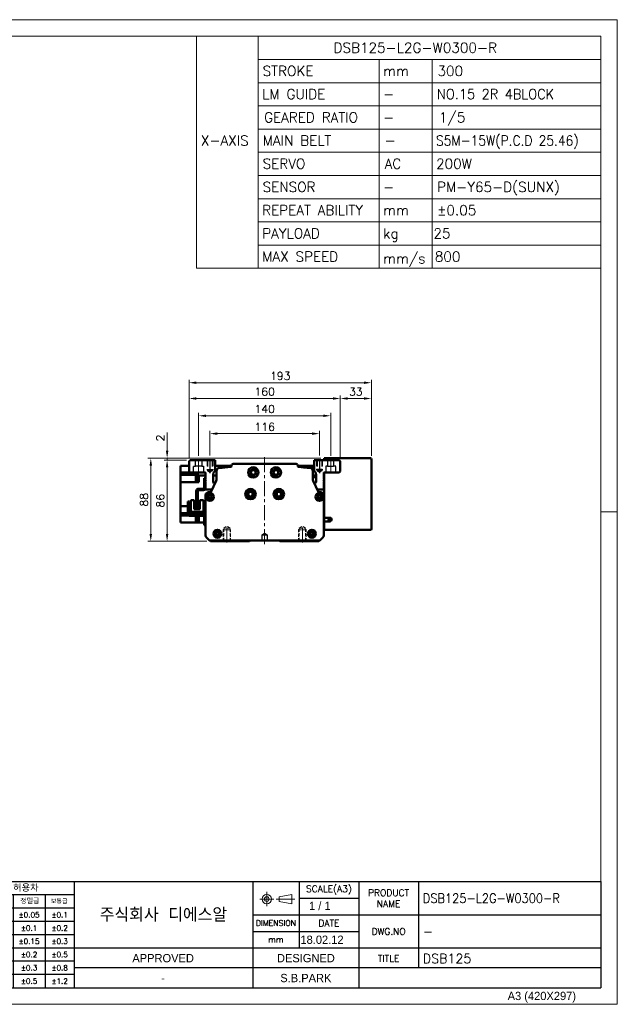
# Model space of a CAD drawing. Header units: millimetres. Extents: x 46891 to 50021, y 6223 to 9571.
# Tile 5 of 5: x 49388 to 50021, y 8529 to 9571. Entities that reach past the tile are written whole.
import ezdxf
from ezdxf.enums import TextEntityAlignment as Align

# ---------------------------------------------------------------- set-up
doc = ezdxf.new("R2010")
doc.units = ezdxf.units.MM
doc.header["$LTSCALE"] = 0.5
for name, pattern in [('CENTER', [50.8, 31.75, -6.35, 6.35, -6.35]), ('HIDDEN', [9.525, 6.35, -3.175]), ('HIDDENX2', [19.05, 12.7, -6.35])]:
    doc.linetypes.add(name, pattern=pattern)
doc.layers.get('0').update_dxf_attribs({"lineweight": 20})
for name, color, linetype, lineweight in [('1', 1, 'CENTER', 13), ('4', 4, 'Continuous', 13), ('외형선(ISO)', 7, 'Continuous', 50)]:
    doc.layers.add(name, color=color, linetype=linetype, lineweight=lineweight)
for name, color, linetype in [('2', 2, 'HIDDENX2'), ('3', 3, 'Continuous'), ('C', 1, 'CENTER')]:
    doc.layers.add(name, color=color, linetype=linetype)
doc.styles.add('ACISOGDT', font='amgdt.shx')
doc.styles.add('DSR TEXT', font='romans.shx', dxfattribs={"bigfont": 'whgtxt.shx'})
doc.styles.get("Standard").update_dxf_attribs({"font": 'romans.shx', "bigfont": 'whgtxt.shx'})
doc.dimstyles.new('DSR', dxfattribs={"dimscale": 2, "dimtxt": 3, "dimasz": 3, "dimexe": 0.5, "dimexo": 0.5, "dimgap": 0.5, "dimtad": 1, "dimdsep": 46, "dimtxsty": 'Standard', "dimcen": 2.5, "dimclrd": 4, "dimclre": 4, "dimclrt": 2, "dimadec": 0, "dimazin": 2, "dimtfac": 1, "dimtmove": 0, "dimatfit": 3, "dimfxl": 0, "dimlwd": -1, "dimlwe": -1, "dimarcsym": 0})

# ---------------------------------------------------------------- blocks, each defined once
blk = doc.blocks.new('A$C13F00394')
for p, q in [((109.11, 28.14), (105.34, 27.43)), ((105.34, 27.43), (105.34, 26.01)), ((109.11, 25.3), (109.11, 28.14)), ((-202.34, 25.67), (-191.42, 25.67)), ((-202.34, 25.3), (-191.42, 25.3)), ((105.34, 26.01), (109.11, 25.3))]:
    blk.add_line(p, q)
for radius in [1.42, 0.71]:
    blk.add_circle((101.56, 26.76), radius)
at = {"layer": '1'}
for p, q in [((103.69, 26.76), (99.44, 26.76)), ((101.56, 28.89), (101.56, 24.63)), ((104.41, 26.76), (110.04, 26.76))]:
    blk.add_line(p, q, dxfattribs=at)
at = {"layer": '3'}
for p, q in [((0, 32), (-207.68, 32)), ((0, 32), (202.32, 32)), ((0, 32), (0, 0)), ((43.43, 32), (43.43, 0)), ((97.32, 32), (97.32, 12)), ((111.32, 32), (111.32, 12)), ((129.32, 32), (129.32, 0)), ((147.32, 32), (147.32, 6)), ((202.32, 32), (202.32, 0)), ((0, 28), (25, 24)), ((43.43, 28), (0, 28)), ((25, 28), (25, 0)), ((34.7, 28), (34.7, 0)), ((111.32, 27), (129.32, 27)), ((43.43, 24), (0, 24)), ((97.32, 22), (202.32, 22)), ((43.43, 20), (0, 20)), ((43.43, 16), (0, 16)), ((97.32, 17), (129.32, 17)), ((0, 12), (129.32, 12)), ((97.32, 12), (97.32, 0)), ((129.32, 12), (202.32, 12)), ((43.43, 8), (0, 8)), ((97.32, 6), (43.43, 6)), ((129.32, 6), (97.32, 6)), ((202.32, 6), (129.32, 6)), ((43.43, 4), (0, 4)), ((0, 0), (202.32, 0))]:
    blk.add_line(p, q, dxfattribs=at)
at = {"color": 0, "style": 'DSR TEXT'}
for s, height, p in [('조립 치수 허용차', 2, (11.97, 29.02)), ('등급', 1.5, (20.77, 25.52)), ('정밀급', 1.5, (27.18, 25.37)), ('보통급', 1.3, (36.41, 25.38)), ('치수 구분', 1.5, (0.69, 24.78)), (' 0.5 초과 6 이하', 1.6, (0.56, 21.19)), (' 6 초과 30 이하', 1.6, (0.49, 17.19)), (' 30 초과 120 이하', 1.6, (0.49, 13.19)), (' 120 초과 315 이하', 1.6, (0.49, 9.19)), (' 315 초과 1000 이하', 1.6, (0.49, 5.19)), (' 1000 초과 2000 이하', 1.6, (0.49, 1.19))]:
    blk.add_text(s, height=height, dxfattribs=at).set_placement(p)
at = {"color": 7, "style": 'ACISOGDT'}
for s, p in [('APPROVED', (70.28, 8.93)), ('DESIGNED', (113.35, 8.93))]:
    blk.add_text(s, height=2.5, dxfattribs=at).set_placement(p, align=Align.MIDDLE_CENTER)
at = {"color": 7, "attachment_point": 5, "style": 'DSR TEXT'}
for s, insert, char_height in [('SCALE(A3)', (120.32, 29.5), 2), ('PRODUCT\\PNAME', (138.32, 27), 2), ('주식회사 디에스알', (70.37, 22), 4.2), ('DIMENSION', (104.32, 19.5), 1.7), ('DATE', (120.32, 19.5), 2), ('DWG.NO', (138.32, 17), 2), ('mm', (104.32, 14.5), 1.8), ('TITLE', (138.32, 8.83), 2)]:
    blk.add_mtext(s, dxfattribs=dict(at, insert=insert, char_height=char_height))
at = {"color": 0, "char_height": 1.6, "attachment_point": 5, "style": 'DSR TEXT'}
for s, insert in [('%%P0.05', (29.85, 22)), ('%%P0.1', (39.07, 22)), ('%%P0.1', (29.85, 18)), ('%%P0.2', (39.07, 18)), ('%%P0.15', (29.85, 14)), ('%%P0.3', (39.07, 14)), ('%%P0.2', (29.85, 10)), ('%%P0.5', (39.07, 10)), ('%%P0.3', (29.85, 6)), ('%%P0.8', (39.07, 6)), ('%%P0.5', (29.85, 2)), ('%%P1.2', (39.07, 2))]:
    blk.add_mtext(s, dxfattribs=dict(at, insert=insert))
at = {"layer": '4', "color": 0, "style": 'DSR TEXT'}
blk.add_text('NOTE', height=3, dxfattribs=at).set_placement((-202.39, 26.38))
blk = doc.blocks.new('A$C1C1952E1')
for p, q in [((293, 292), (293, 222)), ((311.67, 292), (311.67, 222)), ((311.67, 285), (415, 285)), ((348.18, 285), (348.18, 222)), ((364.13, 285), (364.13, 222)), ((311.67, 278), (415, 278)), ((311.67, 271), (415, 271)), ((311.67, 264), (415, 264)), ((311.67, 257), (415, 257)), ((311.67, 250), (415, 250)), ((311.67, 243), (415, 243)), ((311.67, 236), (415, 236)), ((311.67, 229), (415, 229)), ((293, 222), (415, 222))]:
    blk.add_line(p, q)
at = {"color": 1}
blk.add_lwpolyline([(0, 0), (420, 0), (420, 297), (0, 297)], close=True, dxfattribs=at)
at = {"color": 3}
blk.add_lwpolyline([(5, 5), (415, 5), (415, 292), (5, 292)], close=True, dxfattribs=at)
at = {"color": 7, "style": 'ACISOGDT'}
blk.add_text('A3 (420X297)', height=2.5, dxfattribs=at).set_placement((386.91, 1.28))
blk = doc.blocks.new('*D76')
at = {"color": 1, "linetype": 'ByBlock'}
for p, q in [((49589.4, 9109.9), (49589.4, 9136.2)), ((49597.2, 9133.2), (49697.6, 9133.2)), ((49705.4, 9109.9), (49705.4, 9136.2))]:
    blk.add_line(p, q, dxfattribs=at)
at = {"color": 1}
for points in [[(49597.2, 9134.5), (49597.2, 9131.9), (49589.4, 9133.2)], [(49697.6, 9134.5), (49697.6, 9131.9), (49705.4, 9133.2)]]:
    blk.add_solid(points, dxfattribs=at)
at = {"layer": 'Defpoints', "color": 0}
for p in [(49705.4, 9133.2), (49589.4, 9106.3), (49705.4, 9106.3)]:
    blk.add_point(p, dxfattribs=at)
at = {"color": 3, "insert": (49647.4, 9140.4), "char_height": 8.4, "attachment_point": 5, "style": 'DSR TEXT'}
blk.add_mtext('116', dxfattribs=at)
blk = doc.blocks.new('t8')
at = {"color": 2, "linetype": 'HIDDEN'}
for p, q in [((-4, 0), (-4, -12)), ((-3.4, -0.6), (-4, 0)), ((3.4, -0.6), (4, 0)), ((4, 0), (4, -12)), ((-3.4, -0.6), (3.4, -0.6)), ((-3.4, -0.6), (-3.4, -14)), ((3.4, -0.6), (3.4, -14)), ((-4, -12), (4, -12)), ((-4, -12), (-3.4, -13)), ((-3.4, -14), (3.4, -14)), ((-3.4, -14), (0, -16)), ((3.4, -14), (0, -16)), ((4, -12), (3.4, -13))]:
    blk.add_line(p, q, dxfattribs=at)
at = {"color": 1, "linetype": 'CENTER'}
blk.add_line((0, 1.4), (0, -17.1), dxfattribs=at)
blk = doc.blocks.new('A$C3CAC45BB')
blk.add_line((10.6, 20), (9, 20))
at = {"layer": '외형선(ISO)'}
for p, q in [((17.4, 50), (17.4, 38.6)), ((19, 50), (17.4, 50)), ((9, 20), (9, 36.5)), ((10.6, 36.5), (10.6, 20)), ((11.1, 38.6), (16.9, 38.6)), ((16.9, 37), (11.1, 37)), ((17.4, 38.6), (18.9, 38.6)), ((1.6, 25), (0, 25)), ((0, 22), (0, 25)), ((0, 22), (0, 12)), ((1.6, 25), (1.6, 22)), ((1.6, 12.1), (1.6, 22)), ((3.3, 26.5), (3.3, 14.1)), ((7, 26.5), (3.3, 26.5)), ((7, 17.1), (7, 26.5)), ((16.7, 26.5), (13, 26.5)), ((13, 26.5), (13, 17.1)), ((16.7, 14.1), (16.7, 26.5)), ((17, 11.6), (2.1, 11.6)), ((3.3, 11.6), (3.3, 14.1)), ((5.3, 14.1), (3.3, 14.1)), ((14.7, 14.1), (5.3, 14.1)), ((7, 18.1), (13, 18.1)), ((13, 17.8), (7, 17.8)), ((7, 17.1), (13, 17.1)), ((16.7, 14.1), (14.7, 14.1)), ((16.7, 14.1), (16.7, 11.6)), ((2, 10), (16.9, 10)), ((17.4, 9.5), (17.4, 3)), ((17.4, 0), (17.4, 3)), ((17.4, 0), (19, 0))]:
    blk.add_line(p, q, dxfattribs=at)
for centre, radius, start, end in [((11.1, 36.5), 2.1, 90, 180), ((11.1, 36.5), 0.5, 90, 180), ((16.9, 39.1), 0.5, 270, 0), ((16.9, 39.1), 2.1, 270, 346.2259), ((16.9, 39.1), 2.1, 346.2259, 0), ((2, 12), 2, 179.9999, 269.9999), ((2.1, 12.1), 0.5, 179.9999, 269.9999), ((17, 9.6), 2, 0.2454, 89.9999), ((16.9, 9.5), 0.5, 359.9999, 89.9999)]:
    blk.add_arc(centre, radius, start, end, dxfattribs=at)
blk = doc.blocks.new('*D79')
at = {"color": 1, "linetype": 'ByBlock'}
for p, q in [((49577.4, 9109.8), (49577.4, 9155.1)), ((49717.4, 9109.8), (49717.4, 9155.1)), ((49585.2, 9152.1), (49709.6, 9152.1))]:
    blk.add_line(p, q, dxfattribs=at)
at = {"color": 1}
for points in [[(49585.2, 9153.4), (49585.2, 9150.8), (49577.4, 9152.1)], [(49709.6, 9153.4), (49709.6, 9150.8), (49717.4, 9152.1)]]:
    blk.add_solid(points, dxfattribs=at)
at = {"layer": 'Defpoints', "color": 0}
for p in [(49717.4, 9152.1), (49577.4, 9106.2), (49717.4, 9106.2)]:
    blk.add_point(p, dxfattribs=at)
at = {"color": 3, "insert": (49647.4, 9159.3), "char_height": 8.4, "attachment_point": 5, "style": 'DSR TEXT'}
blk.add_mtext('140', dxfattribs=at)
blk = doc.blocks.new('*D78')
at = {"color": 1, "linetype": 'ByBlock'}
for p, q in [((49567.4, 9107.8), (49567.4, 9173.4)), ((49575.2, 9170.4), (49719.6, 9170.4)), ((49727.4, 9107.8), (49727.4, 9173.4))]:
    blk.add_line(p, q, dxfattribs=at)
at = {"color": 1}
for points in [[(49575.2, 9171.7), (49575.2, 9169.1), (49567.4, 9170.4)], [(49719.6, 9171.7), (49719.6, 9169.1), (49727.4, 9170.4)]]:
    blk.add_solid(points, dxfattribs=at)
at = {"layer": 'Defpoints', "color": 0}
for p in [(49727.4, 9170.4), (49567.4, 9104.2), (49727.4, 9104.2)]:
    blk.add_point(p, dxfattribs=at)
at = {"color": 3, "insert": (49647.4, 9177.6), "char_height": 8.4, "attachment_point": 5, "style": 'DSR TEXT'}
blk.add_mtext('160', dxfattribs=at)
blk = doc.blocks.new('*D80')
at = {"color": 1, "linetype": 'ByBlock'}
for p, q in [((49727.4, 9107.8), (49727.4, 9173.4)), ((49735.2, 9170.4), (49752.6, 9170.4)), ((49760.4, 9109.8), (49760.4, 9173.4))]:
    blk.add_line(p, q, dxfattribs=at)
at = {"color": 1}
for points in [[(49735.2, 9171.7), (49735.2, 9169.1), (49727.4, 9170.4)], [(49752.6, 9171.7), (49752.6, 9169.1), (49760.4, 9170.4)]]:
    blk.add_solid(points, dxfattribs=at)
at = {"layer": 'Defpoints', "color": 0}
for p in [(49760.4, 9170.4), (49727.4, 9104.2), (49760.4, 9106.2)]:
    blk.add_point(p, dxfattribs=at)
at = {"color": 3, "insert": (49743.9, 9177.6), "char_height": 8.4, "attachment_point": 5, "style": 'DSR TEXT'}
blk.add_mtext('33', dxfattribs=at)
blk = doc.blocks.new('*D81')
at = {"color": 1, "linetype": 'ByBlock'}
for p, q in [((49567.4, 9107.8), (49567.4, 9190.1)), ((49752.6, 9187.1), (49575.2, 9187.1)), ((49760.4, 9109.8), (49760.4, 9190.1))]:
    blk.add_line(p, q, dxfattribs=at)
at = {"color": 1}
for points in [[(49575.2, 9188.4), (49575.2, 9185.8), (49567.4, 9187.1)], [(49752.6, 9188.4), (49752.6, 9185.8), (49760.4, 9187.1)]]:
    blk.add_solid(points, dxfattribs=at)
at = {"layer": 'Defpoints', "color": 0}
for p in [(49567.4, 9187.1), (49567.4, 9104.2), (49760.4, 9106.2)]:
    blk.add_point(p, dxfattribs=at)
at = {"color": 3, "insert": (49663.9, 9194.3), "char_height": 8.4, "attachment_point": 5, "style": 'DSR TEXT'}
blk.add_mtext('193', dxfattribs=at)
blk = doc.blocks.new('*D82')
at = {"color": 1, "linetype": 'ByBlock'}
for p, q in [((49564.8, 9105.2), (49541.1, 9105.2)), ((49544.1, 9097.4), (49544.1, 9027)), ((49586.3, 9019.2), (49541.1, 9019.2))]:
    blk.add_line(p, q, dxfattribs=at)
at = {"color": 1}
for points in [[(49542.8, 9097.4), (49545.4, 9097.4), (49544.1, 9105.2)], [(49542.8, 9027), (49545.4, 9027), (49544.1, 9019.2)]]:
    blk.add_solid(points, dxfattribs=at)
at = {"layer": 'Defpoints', "color": 0}
for p in [(49568.4, 9105.2), (49544.1, 9019.2), (49589.9, 9019.2)]:
    blk.add_point(p, dxfattribs=at)
at = {"color": 3, "insert": (49536.9, 9062.2), "char_height": 8.4, "attachment_point": 5, "rotation": 90, "style": 'DSR TEXT'}
blk.add_mtext('86', dxfattribs=at)
blk = doc.blocks.new('*D88')
at = {"color": 1, "linetype": 'ByBlock'}
for p, q in [((49544.1, 9115), (49544.1, 9134.4)), ((49706.8, 9107.2), (49541.1, 9107.2)), ((49564.8, 9105.2), (49541.1, 9105.2)), ((49544.1, 9105.2), (49544.1, 9107.2)), ((49544.1, 9097.4), (49544.1, 9089.6))]:
    blk.add_line(p, q, dxfattribs=at)
at = {"color": 1}
for points in [[(49542.8, 9115), (49545.4, 9115), (49544.1, 9107.2)], [(49542.8, 9097.4), (49545.4, 9097.4), (49544.1, 9105.2)]]:
    blk.add_solid(points, dxfattribs=at)
at = {"layer": 'Defpoints', "color": 0}
for p in [(49544.1, 9107.2), (49568.4, 9105.2), (49710.4, 9107.2)]:
    blk.add_point(p, dxfattribs=at)
at = {"color": 3, "insert": (49536.9, 9128.6), "char_height": 8.4, "attachment_point": 5, "rotation": 90, "style": 'DSR TEXT'}
blk.add_mtext('2', dxfattribs=at)
blk = doc.blocks.new('*D89')
at = {"color": 1, "linetype": 'ByBlock'}
for p, q in [((49706.8, 9107.2), (49523.8, 9107.2)), ((49526.8, 9099.4), (49526.8, 9027)), ((49586.3, 9019.2), (49523.8, 9019.2))]:
    blk.add_line(p, q, dxfattribs=at)
at = {"color": 1}
for points in [[(49525.5, 9099.4), (49528.1, 9099.4), (49526.8, 9107.2)], [(49525.5, 9027), (49528.1, 9027), (49526.8, 9019.2)]]:
    blk.add_solid(points, dxfattribs=at)
at = {"layer": 'Defpoints', "color": 0}
for p in [(49710.4, 9107.2), (49526.8, 9019.2), (49589.9, 9019.2)]:
    blk.add_point(p, dxfattribs=at)
at = {"color": 3, "insert": (49519.6, 9063.2), "char_height": 8.4, "attachment_point": 5, "rotation": 90, "style": 'DSR TEXT'}
blk.add_mtext('88', dxfattribs=at)

msp = doc.modelspace()

# ---------------------------------------------------------------- linework, layer by layer
at = {"color": 1}
msp.add_line((50020.87132, 9050.23052), (50003.32132, 9050.23052), dxfattribs=at)
at = {"layer": '1'}
for p, q in [((49577.39069, 9106.19306), (49577.39069, 9091.19306)), ((49647.39069, 9108.19306), (49647.39069, 9015.19306)), ((49717.39069, 9106.19306), (49717.39069, 9091.19306))]:
    msp.add_line(p, q, dxfattribs=at)
at = {"layer": '2'}
for p, q in [((49574.09069, 9098.69306), (49574.09069, 9105.19306)), ((49580.69069, 9105.19306), (49580.69069, 9098.69306)), ((49586.39069, 9105.19306), (49586.39069, 9095.19306)), ((49586.89069, 9104.69306), (49586.39069, 9105.19306)), ((49586.89069, 9104.69306), (49586.89069, 9093.69306)), ((49586.89069, 9104.69306), (49591.89069, 9104.69306)), ((49591.89069, 9104.69306), (49592.39069, 9105.19306)), ((49591.89069, 9104.69306), (49591.89069, 9093.69306)), ((49592.39069, 9105.19306), (49592.39069, 9095.19306)), ((49702.39069, 9105.19306), (49702.39069, 9095.19306)), ((49702.89069, 9104.69306), (49702.39069, 9105.19306)), ((49702.89069, 9104.69306), (49702.89069, 9093.69306)), ((49707.89069, 9104.69306), (49702.89069, 9104.69306)), ((49707.89069, 9104.69306), (49708.39069, 9105.19306)), ((49707.89069, 9104.69306), (49707.89069, 9093.69306)), ((49708.39069, 9105.19306), (49708.39069, 9095.19306)), ((49714.09069, 9105.19306), (49714.09069, 9098.69306)), ((49720.69069, 9098.69306), (49720.69069, 9105.19306)), ((49572.14069, 9092.19306), (49572.14069, 9098.69306)), ((49572.14069, 9098.69306), (49574.09069, 9098.69306)), ((49580.69069, 9098.69306), (49574.09069, 9098.69306)), ((49580.69069, 9098.69306), (49582.64069, 9098.69306)), ((49582.64069, 9098.69306), (49582.64069, 9092.19306)), ((49586.39069, 9095.19306), (49592.39069, 9095.19306)), ((49586.39069, 9095.19306), (49586.89069, 9094.32704)), ((49586.89069, 9093.69306), (49589.39069, 9092.24969)), ((49586.89069, 9093.69306), (49591.89069, 9093.69306)), ((49591.89069, 9093.69306), (49589.39069, 9092.24969)), ((49592.39069, 9095.19306), (49591.89069, 9094.32704)), ((49708.39069, 9095.19306), (49702.39069, 9095.19306)), ((49702.39069, 9095.19306), (49702.89069, 9094.32704)), ((49707.89069, 9093.69306), (49702.89069, 9093.69306)), ((49702.89069, 9093.69306), (49705.39069, 9092.24969)), ((49707.89069, 9093.69306), (49705.39069, 9092.24969)), ((49708.39069, 9095.19306), (49707.89069, 9094.32704)), ((49714.09069, 9098.69306), (49712.14069, 9098.69306)), ((49712.14069, 9098.69306), (49712.14069, 9092.19306)), ((49714.09069, 9098.69306), (49720.69069, 9098.69306)), ((49722.64069, 9098.69306), (49720.69069, 9098.69306)), ((49722.64069, 9092.19306), (49722.64069, 9098.69306)), ((49644.89069, 9026.19306), (49647.39069, 9027.69521)), ((49644.89069, 9020.19306), (49644.89069, 9026.19306)), ((49644.89069, 9026.19306), (49649.89069, 9026.19306)), ((49649.89069, 9020.19306), (49644.89069, 9020.19306)), ((49647.39069, 9027.69521), (49649.89069, 9026.19306)), ((49649.89069, 9026.19306), (49649.89069, 9020.19306))]:
    msp.add_line(p, q, dxfattribs=at)
at = {"layer": '3'}
for p in [(50003.32132, 8658.86552), (49293.18703, 8546.54552)]:
    msp.add_line(p, (50003.32132, 8546.54552), dxfattribs=at)
at = {"layer": 'C'}
for p, q in [((49589.39069, 9106.34439), (49589.39069, 9091.36481)), ((49705.39069, 9106.34439), (49705.39069, 9091.36481))]:
    msp.add_line(p, q, dxfattribs=at)
at = {"layer": '외형선(ISO)'}
for p, q in [((49568.39069, 9105.19306), (49567.39069, 9104.19306)), ((49567.39069, 9104.19306), (49567.39069, 9093.19306)), ((49594.89069, 9105.19306), (49568.39069, 9105.19306)), ((49594.89069, 9093.72188), (49594.89069, 9105.19306)), ((49680.6181, 9101.19306), (49614.16328, 9101.19306)), ((49699.89069, 9105.19306), (49699.89069, 9093.72188)), ((49726.39069, 9105.19306), (49699.89069, 9105.19306)), ((49710.39069, 9106.19306), (49710.39069, 9107.19306)), ((49759.39069, 9107.19306), (49710.39069, 9107.19306)), ((49710.39069, 9105.19306), (49710.39069, 9106.19306)), ((49727.39069, 9104.19306), (49726.39069, 9105.19306)), ((49727.39069, 9093.19306), (49727.39069, 9104.19306)), ((49760.39069, 9032.19306), (49760.39069, 9106.19306)), ((49558.29069, 9095.69306), (49558.29069, 9099.19306)), ((49567.39069, 9099.19306), (49558.29069, 9099.19306)), ((49558.29069, 9095.69306), (49558.29069, 9092.19306)), ((49558.29069, 9092.19306), (49558.29069, 9089.70114)), ((49568.39069, 9092.19306), (49558.29069, 9092.19306)), ((49567.39069, 9093.19306), (49568.39069, 9092.19306)), ((49568.39069, 9092.19306), (49583.89069, 9092.19306)), ((49584.89069, 9091.19306), (49584.89069, 9084.69306)), ((49612.16328, 9099.19306), (49594.89069, 9099.19306)), ((49596.39069, 9093.85555), (49596.39069, 9085.29125)), ((49612.16328, 9099.19306), (49612.16328, 9098.40854)), ((49682.6181, 9098.40854), (49682.6181, 9099.19306)), ((49682.6181, 9099.19306), (49699.89069, 9099.19306)), ((49699.89069, 9097.48065), (49688.61214, 9097.48065)), ((49698.39069, 9085.29125), (49698.39069, 9093.85555)), ((49709.89069, 9084.69306), (49709.89069, 9091.19306)), ((49710.39069, 9044.19306), (49710.39069, 9092.05909)), ((49710.89069, 9092.19306), (49726.39069, 9092.19306)), ((49726.39069, 9092.19306), (49727.39069, 9093.19306)), ((49558.29069, 9085.19306), (49558.29069, 9089.70114)), ((49577.79069, 9089.70114), (49558.29069, 9089.70114)), ((49558.29069, 9085.19306), (49558.29069, 9081.69306)), ((49577.79069, 9081.69306), (49558.29069, 9081.69306)), ((49558.29069, 9056.39306), (49558.29069, 9081.69306)), ((49574.59069, 9082.68902), (49574.59069, 9088.28902)), ((49576.59069, 9088.28902), (49574.59069, 9088.28902)), ((49576.59069, 9082.68902), (49574.59069, 9082.68902)), ((49576.59069, 9082.53902), (49576.59069, 9088.43902)), ((49577.29069, 9088.43902), (49576.59069, 9088.43902)), ((49577.29069, 9082.53902), (49576.59069, 9082.53902)), ((49577.29069, 9082.48902), (49577.29069, 9088.48902)), ((49577.79069, 9088.48902), (49577.29069, 9088.48902)), ((49577.79069, 9082.48902), (49577.29069, 9082.48902)), ((49577.79069, 9089.70114), (49577.79069, 9089.15174)), ((49577.79069, 9088.75243), (49577.79069, 9089.15174)), ((49584.89069, 9088.75243), (49577.79069, 9088.75243)), ((49577.79069, 9081.69306), (49577.79069, 9088.75243)), ((49584.89069, 9084.69306), (49585.39069, 9084.19306)), ((49585.39069, 9084.19306), (49584.89069, 9083.69306)), ((49584.89069, 9083.69306), (49584.89069, 9082.69306)), ((49584.89069, 9082.69306), (49585.39069, 9082.19306)), ((49585.39069, 9082.19306), (49584.89069, 9081.69306)), ((49584.89069, 9081.69306), (49584.89069, 9080.69306)), ((49584.89069, 9080.69306), (49585.39069, 9080.19306)), ((49585.39069, 9080.19306), (49584.89069, 9079.69306)), ((49595.93049, 9083.19596), (49590.65882, 9071.77401)), ((49592.89069, 9081.69306), (49592.89069, 9089.72188)), ((49596.39069, 9088.75243), (49592.89069, 9088.75243)), ((49595.00607, 9081.19306), (49593.39069, 9081.19306)), ((49701.89069, 9088.94306), (49698.39069, 9088.94306)), ((49701.89069, 9087.19306), (49698.39069, 9087.19306)), ((49704.12256, 9071.77401), (49698.85089, 9083.19596)), ((49701.39069, 9081.19306), (49699.77531, 9081.19306)), ((49701.89069, 9089.72188), (49701.89069, 9081.69306)), ((49709.39069, 9084.19306), (49709.89069, 9084.69306)), ((49709.89069, 9083.69306), (49709.39069, 9084.19306)), ((49709.39069, 9082.19306), (49709.89069, 9082.69306)), ((49709.89069, 9081.69306), (49709.39069, 9082.19306)), ((49709.39069, 9080.19306), (49709.89069, 9080.69306)), ((49709.89069, 9079.69306), (49709.39069, 9080.19306)), ((49709.89069, 9090.19306), (49710.39069, 9090.19306)), ((49709.89069, 9082.69306), (49709.89069, 9083.69306)), ((49709.89069, 9080.69306), (49709.89069, 9081.69306)), ((49584.89069, 9079.69306), (49584.89069, 9075.19306)), ((49585.89069, 9074.19306), (49590.39069, 9074.19306)), ((49589.75086, 9071.19306), (49587.89069, 9071.19306)), ((49634.39069, 9070.62283), (49634.39069, 9067.7633)), ((49660.39069, 9070.62283), (49660.39069, 9067.7633)), ((49704.39069, 9074.19306), (49708.89069, 9074.19306)), ((49706.89069, 9071.19306), (49705.03052, 9071.19306)), ((49709.89069, 9075.19306), (49709.89069, 9079.69306)), ((49584.89069, 9068.19306), (49584.89069, 9025.4357)), ((49709.89069, 9025.4357), (49709.89069, 9068.19306)), ((49558.29069, 9056.39306), (49565.89073, 9056.39306)), ((49558.29069, 9056.39306), (49558.29069, 9052.89306)), ((49558.29069, 9048.91444), (49558.29069, 9052.89306)), ((49558.29069, 9048.91444), (49558.29069, 9046.69306)), ((49565.89071, 9048.91444), (49558.29069, 9048.91444)), ((49569.19069, 9048.91444), (49567.49071, 9048.91444)), ((49567.49073, 9056.39306), (49569.19071, 9056.39306)), ((49572.89071, 9056.39306), (49574.89069, 9056.39306)), ((49576.49069, 9056.39306), (49578.89071, 9056.39306)), ((49577.79069, 9056.39306), (49577.79069, 9054.2932)), ((49584.89069, 9049.63369), (49582.59069, 9049.63369)), ((49566.56801, 9046.69306), (49558.29069, 9046.69306)), ((49558.29069, 9046.69306), (49558.29069, 9043.19306)), ((49558.29069, 9039.19306), (49558.29069, 9043.19306)), ((49577.79069, 9039.19306), (49558.29069, 9039.19306)), ((49574.59069, 9039.90436), (49574.59069, 9045.50436)), ((49576.59069, 9045.50436), (49574.59069, 9045.50436)), ((49576.59069, 9039.90436), (49574.59069, 9039.90436)), ((49576.59069, 9039.75436), (49576.59069, 9045.65436)), ((49577.29069, 9045.65436), (49576.59069, 9045.65436)), ((49577.29069, 9039.75436), (49576.59069, 9039.75436)), ((49577.29069, 9039.70436), (49577.29069, 9045.70436)), ((49577.79069, 9045.70436), (49577.29069, 9045.70436)), ((49577.79069, 9039.70436), (49577.29069, 9039.70436)), ((49577.79069, 9046.1932), (49577.79069, 9044.75304)), ((49577.79069, 9039.19306), (49577.79069, 9044.75304)), ((49584.89069, 9039.19306), (49577.79069, 9039.19306)), ((49581.59069, 9039.15815), (49581.59069, 9039.19306)), ((49582.29069, 9039.15815), (49581.59069, 9039.15815)), ((49582.29069, 9039.19306), (49582.29069, 9039.15815)), ((49710.39069, 9043.19306), (49709.89069, 9043.19306)), ((49710.39069, 9042.73555), (49709.89069, 9042.73555)), ((49710.39069, 9039.19306), (49709.89069, 9039.19306)), ((49710.39069, 9040.19306), (49710.39069, 9044.19306)), ((49710.39069, 9044.19306), (49716.39069, 9044.19306)), ((49716.39069, 9040.19306), (49710.39069, 9040.19306)), ((49710.39069, 9032.19306), (49710.39069, 9040.19306)), ((49710.39069, 9031.19306), (49710.39069, 9032.19306)), ((49710.39069, 9031.19306), (49759.39069, 9031.19306)), ((49585.76937, 9023.31438), (49588.89069, 9020.19306)), ((49588.89069, 9020.19306), (49589.89069, 9019.19306)), ((49588.89069, 9020.19306), (49705.89069, 9020.19306)), ((49589.89069, 9019.19306), (49631.39069, 9019.19306)), ((49631.39069, 9019.19306), (49632.24424, 9020.04662)), ((49662.53714, 9020.04662), (49663.39069, 9019.19306)), ((49663.39069, 9019.19306), (49704.89069, 9019.19306)), ((49704.89069, 9019.19306), (49705.89069, 9020.19306)), ((49705.89069, 9020.19306), (49709.01201, 9023.31438))]:
    msp.add_line(p, q, dxfattribs=at)
for centre, radius in [((49635.39069, 9092.19306), 5.5), ((49635.39069, 9092.19306), 3.3), ((49635.39069, 9092.19306), 2.4585), ((49659.39069, 9092.19306), 5.5), ((49659.39069, 9092.19306), 3.3), ((49659.39069, 9092.19306), 2.4585), ((49589.39069, 9066.19306), 4.25), ((49632.39069, 9069.19306), 5.5), ((49632.39069, 9069.19306), 3.3), ((49632.39069, 9069.19306), 2.4585), ((49662.39069, 9069.19306), 5.5), ((49662.39069, 9069.19306), 3.3), ((49662.39069, 9069.19306), 2.4585), ((49705.39069, 9066.19306), 4.25), ((49589.39069, 9066.19306), 2.25), ((49705.39069, 9066.19306), 2.25), ((49716.39069, 9042.19306), 1.2295), ((49597.39069, 9027.19306), 4.25), ((49597.39069, 9027.19306), 2.25), ((49697.39069, 9027.19306), 4.25), ((49697.39069, 9027.19306), 2.25)]:
    msp.add_circle(centre, radius, dxfattribs=at)
for centre, radius, start, end in [((49614.16328, 9099.19306), 2, 89.99999999, 180), ((49680.6181, 9099.19306), 2, 0, 89.99999999), ((49759.39069, 9106.19306), 1, 0, 90), ((49583.89069, 9091.19306), 1, 0, 90), ((49597.89069, 9089.72188), 5, 126.86989765, 180), ((49599.39069, 9093.85555), 3, 95.57599886, 180), ((49647.39069, 8602.19306), 497, 94.11817747, 95.57599887), ((49611.66328, 9098.40854), 0.5, 274.11817747, 0), ((49683.1181, 9098.40854), 0.5, 180, 265.88182237), ((49647.39069, 8602.19306), 497, 84.42400111, 85.88182251), ((49695.39069, 9093.85555), 3, 0, 84.42400111), ((49696.89069, 9089.72188), 5, 0, 53.13010235), ((49710.89069, 9091.19306), 1, 90, 180), ((49593.39069, 9081.69306), 0.5, 180, 270), ((49591.39069, 9085.29125), 5, 335.22485942, 0), ((49703.39069, 9085.29125), 5, 180, 204.77514056), ((49701.39069, 9081.69306), 0.5, 270, 0), ((49585.89069, 9075.19306), 1, 180, 270), ((49587.89069, 9068.19306), 3, 89.99999999, 180), ((49589.75086, 9072.19306), 1, 269.99999999, 335.22485942), ((49590.39069, 9071.19306), 3, 65.224808, 90), ((49704.39069, 9071.19306), 3, 90, 114.77508892), ((49705.03052, 9072.19306), 1, 204.77514056, 269.99999999), ((49706.89069, 9068.19306), 3, 0, 89.99999999), ((49708.89069, 9075.19306), 1, 270, 0), ((49589.39069, 9066.19306), 1.621, 36.95084612, 323.049153), ((49589.39069, 9066.19306), 1.5, 48.1896836, 311.81031516), ((49590.79069, 9067.75831), 0.6, 259.96251873, 324.85511283), ((49590.79069, 9064.62782), 0.6, 35.14488628, 100.03748038), ((49703.99069, 9067.75831), 0.6, 215.14488418, 280.03748038), ((49703.99069, 9064.62782), 0.6, 79.96251915, 144.85511722), ((49705.39069, 9066.19306), 1.621, 143.04915509, 216.95084916), ((49705.39069, 9066.19306), 1.621, 216.95084603, 143.049153), ((49705.39069, 9066.19306), 1.5, 228.1896836, 131.81031516), ((49716.39069, 9042.19306), 2, 270, 90), ((49597.39069, 9027.19306), 1.621, 129.96149723, 50.03850277), ((49597.39069, 9027.19306), 1.6, 134.4153086, 45.5846914), ((49595.921, 9028.69306), 0.5, 328.99692459, 55.46537519), ((49598.86038, 9028.69306), 0.5, 124.53462897, 211.00307542), ((49697.39069, 9027.19306), 1.621, 129.96149723, 50.03850277), ((49697.39069, 9027.19306), 1.6, 134.4153086, 45.5846914), ((49695.921, 9028.69306), 0.5, 328.99692459, 55.4653732), ((49698.86038, 9028.69306), 0.5, 124.53463096, 211.00307541), ((49759.39069, 9032.19306), 1, 270, 0), ((49587.89069, 9025.4357), 3, 180, 224.99999999), ((49632.5978, 9019.69306), 0.5, 90, 135), ((49662.18358, 9019.69306), 0.5, 45, 90), ((49706.89069, 9025.4357), 3, 314.99999999, 0)]:
    msp.add_arc(centre, radius, start, end, dxfattribs=at)
for points, knots in [([(49590.39069, 9067.3111), (49590.4355, 9067.27102), (49590.48952, 9067.23565), (49590.59249, 9067.18975), (49590.64048, 9067.17557), (49590.68611, 9067.16749)], [0.079922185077, 0.079922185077, 0.079922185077, 0.079922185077, 0.097958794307, 0.097958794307, 0.112583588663, 0.112583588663, 0.112583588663, 0.112583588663]), ([(49590.68611, 9065.21863), (49590.64048, 9065.21055), (49590.59249, 9065.19638), (49590.48952, 9065.15048), (49590.4355, 9065.11511), (49590.39069, 9065.07503)], [0.047260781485, 0.047260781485, 0.047260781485, 0.047260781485, 0.061885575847, 0.061885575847, 0.079922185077, 0.079922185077, 0.079922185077, 0.079922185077]), ([(49704.09527, 9067.16749), (49704.14091, 9067.17557), (49704.18889, 9067.18975), (49704.29186, 9067.23565), (49704.34588, 9067.27102), (49704.39069, 9067.3111)], [0.047260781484, 0.047260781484, 0.047260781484, 0.047260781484, 0.061885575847, 0.061885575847, 0.079922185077, 0.079922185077, 0.079922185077, 0.079922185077]), ([(49704.39069, 9065.07503), (49704.34588, 9065.11511), (49704.29186, 9065.15048), (49704.18889, 9065.19638), (49704.14091, 9065.21055), (49704.09527, 9065.21863)], [0.079922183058, 0.079922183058, 0.079922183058, 0.079922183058, 0.097958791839, 0.097958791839, 0.11258358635, 0.11258358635, 0.11258358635, 0.11258358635])]:
    msp.add_open_spline(points, degree=3, knots=knots, dxfattribs=at)
for points in [[(49596.27092, 9028.33592), (49596.30033, 9028.36474), (49596.32748, 9028.39876), (49596.34957, 9028.43552)], [(49598.43181, 9028.43552), (49598.4539, 9028.39876), (49598.48105, 9028.36474), (49598.51046, 9028.33592)], [(49696.27092, 9028.33592), (49696.30033, 9028.36474), (49696.32748, 9028.39876), (49696.34957, 9028.43552)], [(49698.43181, 9028.43552), (49698.4539, 9028.39876), (49698.48105, 9028.36474), (49698.51046, 9028.33592)]]:
    msp.add_open_spline(points, degree=3, dxfattribs=at)

# ---------------------------------------------------------------- block references
at = {"xscale": 3.51, "yscale": 3.51, "zscale": 3.51}
for name, p in [('A$C1C1952E1', (48546.67132, 8528.99552)), ('A$C13F00394', (49293.18704, 8546.54552))]:
    msp.add_blockref(name, p, dxfattribs=at)
msp.add_blockref('A$C3CAC45BB', (49565.8907, 9036.19318))
at = {"rotation": 180}
msp.add_blockref('t8', (49607.39069, 9019.19306), dxfattribs=at)
at = {"xscale": -1, "rotation": 180}
msp.add_blockref('t8', (49687.39069, 9019.19306), dxfattribs=at)

# ---------------------------------------------------------------- texts
at = {"color": 3, "style": 'DSR TEXT'}
for s, p in [('DSB125-L2G-W0300-R', (49720.31372, 9536.50326)), ('STROKE', (49645.27463, 9511.93326)), ('LM GUIDE', (49644.77231, 9487.36326)), ('X-AXIS', (49579.8318, 9438.22326)), ('MAIN BELT', (49645.27463, 9438.22326)), ('SERVO', (49645.27463, 9413.65326)), ('SENSOR', (49645.27463, 9389.08326)), ('REPEAT ABILITY', (49644.77231, 9364.51326)), ('PAYLOAD', (49644.77231, 9339.94326)), ('MAX SPEED', (49644.77231, 9315.37326))]:
    msp.add_text(s, height=10.54872, dxfattribs=at).set_placement(p)
at = {"color": 7, "style": 'DSR TEXT'}
for s, p in [('mm', (49772.93105, 9511.93326)), ('300', (49830.42937, 9511.93326)), ('-', (49772.93105, 9487.36326)), ('-', (49772.93105, 9462.79326)), ('-', (49774.43801, 9438.22326)), ('AC', (49774.43801, 9413.65326)), ('200W', (49828.92241, 9413.65326)), ('-', (49772.93105, 9389.08326)), ('PM-Y65-D(SUNX)', (49829.92705, 9389.08326)), ('mm', (49772.93105, 9364.51326)), ('±0.05', (49829.92705, 9364.51326)), ('kg', (49772.93105, 9339.94326)), ('25', (49826.12645, 9339.94326)), ('mm/s', (49772.93105, 9313.36398)), ('800', (49827.63341, 9315.37326))]:
    msp.add_text(s, height=10.54872, dxfattribs=at).set_placement(p)
for s, width, p in [('NO.15 2R 4BLOCK', 0.95, (49829.92705, 9487.36326)), ('S5M-15W(P.C.D 25.46)', 0.9, (49828.92241, 9438.22326))]:
    msp.add_text(s, height=10.54872, dxfattribs=dict(at, width=width)).set_placement(p)
at = {"color": 2, "style": 'DSR TEXT', "width": 0.9}
msp.add_text('DSB125-L2G-W0300-R', height=9.828, dxfattribs=at).set_placement((49814.8714, 8636.33712))
at = {"color": 2}
for s, height, style, p in [('1 / 1', 8.775, 'ACISOGDT', (49694.39953, 8628.7798)), ('18.02.12', 8.775, 'ACISOGDT', (49685.28044, 8592.96362)), ('-', 9.828, 'DSR TEXT', (49814.8714, 8601.23712)), ('DSB125', 9.828, 'DSR TEXT', (49814.8714, 8572.544))]:
    msp.add_text(s, height=height, dxfattribs=dict(at, style=style)).set_placement(p)
at = {"color": 2, "style": 'ACISOGDT'}
for s, p in [('S.B.PARK', (49691.03241, 8556.81296)), ('-', (49539.88017, 8556.81296))]:
    msp.add_text(s, height=8.775, dxfattribs=at).set_placement(p, align=Align.MIDDLE_CENTER)
at = {"color": 3, "insert": (49646.78159, 9473.34198), "char_height": 10.54872, "attachment_point": 1, "style": 'DSR TEXT'}
msp.add_mtext('GEARED RATIO', dxfattribs=at)
at = {"color": 7, "insert": (49831.93633, 9473.34198), "char_height": 10.54872, "attachment_point": 1, "style": 'DSR TEXT'}
msp.add_mtext('1/5', dxfattribs=at)

# ---------------------------------------------------------------- dimensions: what is measured, and where the dimension line sits
for base, p1, p2, picture, middle in [((49567.39069, 9187.14128), (49760.39069, 9106.19306), (49567.39069, 9104.19306), '*D81', (49663.89069, 9194.34128)), ((49727.39069, 9170.37228), (49567.39069, 9104.19306), (49727.39069, 9104.19306), '*D78', (49647.39069, 9177.57228)), ((49760.39069, 9170.37228), (49727.39069, 9104.19306), (49760.39069, 9106.19306), '*D80', (49743.89069, 9177.57228)), ((49717.39069, 9152.13865), (49577.39069, 9106.19306), (49717.39069, 9106.19306), '*D79', (49647.39069, 9159.33865)), ((49705.39069, 9133.19491), (49589.39069, 9106.34439), (49705.39069, 9106.34439), '*D76', (49647.39069, 9140.39491))]:
    dim = msp.add_linear_dim(base=base, p1=p1, p2=p2, dimstyle='DSR', override={"dimscale": 3, "dimtxt": 2.8, "dimasz": 2.600136, "dimexe": 1, "dimexo": 1.2, "dimgap": 1, "dimdec": 4, "dimtxsty": 'DSR TEXT', "dimclrd": 1, "dimclre": 1, "dimclrt": 3, "dimtdec": 4, "dimtix": 1})
    dim.commit()
    dim.dimension.update_dxf_attribs({"geometry": picture, "text_midpoint": middle})
dim = msp.add_linear_dim(base=(49544.1386, 9107.19306), p1=(49568.39069, 9105.19306), p2=(49710.39069, 9107.19306), angle=90, dimstyle='DSR', override={"dimscale": 3, "dimtxt": 2.8, "dimasz": 2.600136, "dimexe": 1, "dimexo": 1.2, "dimgap": 1, "dimdec": 4, "dimtxsty": 'DSR TEXT', "dimclrd": 1, "dimclre": 1, "dimclrt": 3, "dimtdec": 4, "dimtix": 1})
dim.commit()
dim.dimension.update_dxf_attribs({"geometry": '*D88', "text_midpoint": (49544.1386, 9128.59388), "dimtype": 160})
for base, p1, picture, middle in [((49526.80149, 9019.19306), (49710.39069, 9107.19306), '*D89', (49519.60149, 9063.19306)), ((49544.1386, 9019.19306), (49568.39069, 9105.19306), '*D82', (49536.9386, 9062.19306))]:
    dim = msp.add_linear_dim(base=base, p1=p1, p2=(49589.89069, 9019.19306), angle=90, dimstyle='DSR', override={"dimscale": 3, "dimtxt": 2.8, "dimasz": 2.600136, "dimexe": 1, "dimexo": 1.2, "dimgap": 1, "dimdec": 4, "dimtxsty": 'DSR TEXT', "dimclrd": 1, "dimclre": 1, "dimclrt": 3, "dimtdec": 4, "dimtix": 1})
    dim.commit()
    dim.dimension.update_dxf_attribs({"geometry": picture, "text_midpoint": middle})

doc.saveas('drawing.dxf')
